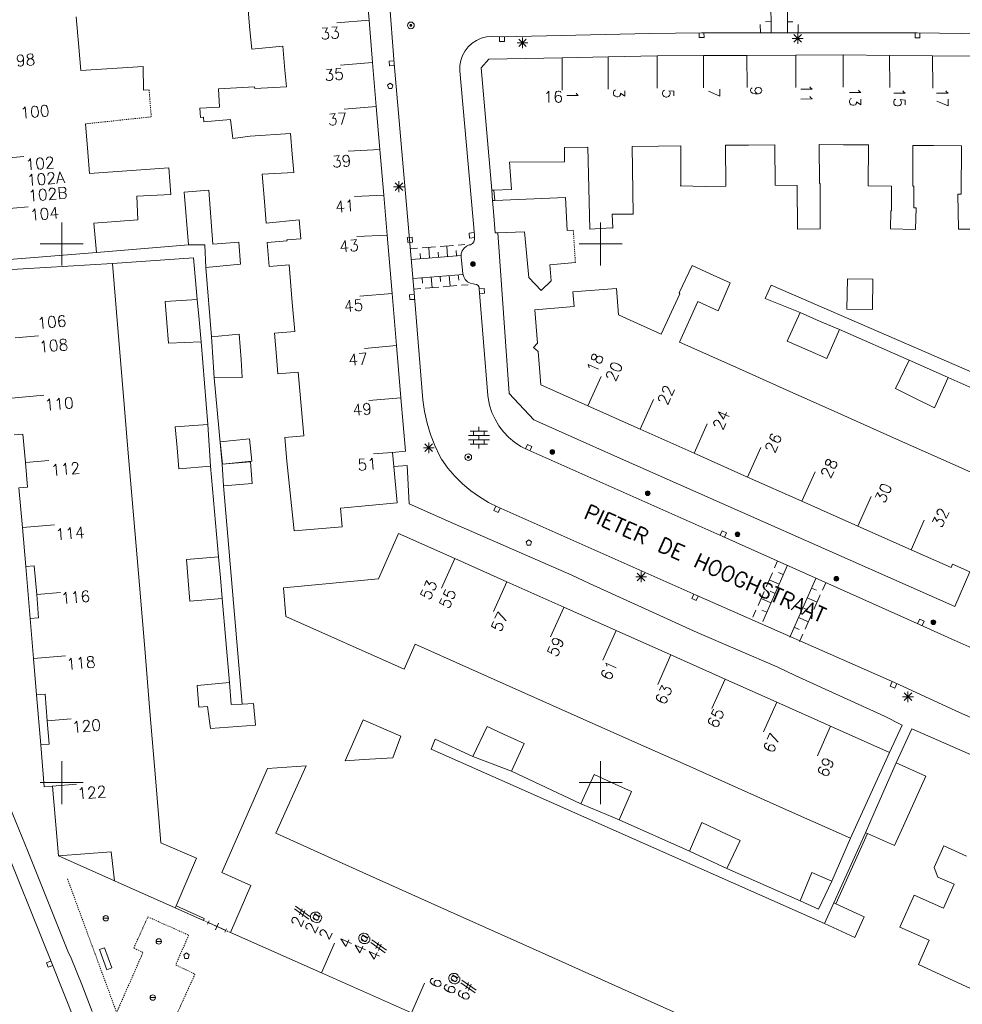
# Model space of a CAD drawing. Header units: millimetres. Extents: x 135944 to 142000, y 454200 to 456692.
# Tile 187 of 220: x 138146 to 138234, y 454679 to 454771. Entities that reach past the tile are written whole.
import ezdxf
from ezdxf.enums import TextEntityAlignment as Align

# ---------------------------------------------------------------- set-up
doc = ezdxf.new("R2010")
doc.units = ezdxf.units.MM
for name, pattern in [('TotaalGBKN2013X$0$DASHDOT', [1, 0.5, -0.25, 0, -0.25]), ('TotaalGBKN2013X$0$DIVIDE', [1.25, 0.5, -0.25, 0, -0.25, 0, -0.25]), ('TotaalGBKN2013X$0$DOT', [0.25, 0, -0.25]), ('TotaalGBKN2013X$0$HIDDEN', [0.375, 0.25, -0.125])]:
    doc.linetypes.add(name, pattern=pattern)
doc.layers.get('0').update_dxf_attribs({"color": 251})
doc.layers.add('TotaalGBKN2013X$0$GBKN binnenstad 2009$0$SEMANT_ SYMB_', color=251, linetype='Continuous')
doc.styles.add('TotaalGBKN2013X$0$TXT', font='txt.shx')

# ---------------------------------------------------------------- blocks, each defined once
blk = doc.blocks.new('TotaalGBKN2013X$0$A$C7E336BC7')
at = {"linetype": 'Continuous', "lineweight": 0}
for p, q in [((138215827, 454769605), (138215764, 454775797)), ((138217320, 454775888), (138217350, 454769576)), ((138178176, 454774763), (138178515, 454770770)), ((138180295, 454774233), (138180850, 454766762)), ((138167245, 454772445), (138167469, 454769879)), ((138151335, 454771100), (138151578, 454768285)), ((138178515, 454770770), (138175526, 454770517)), ((138178515, 454770770), (138178848, 454766840)), ((138215816, 454770641), (138215316, 454770636)), ((138217345, 454770628), (138217845, 454770631)), ((138167469, 454769879), (138167627, 454768076)), ((138190862, 454769242), (138204532, 454769550)), ((138204532, 454769550), (138209375, 454769605)), ((138209375, 454769605), (138211953, 454769597)), ((138211953, 454769597), (138221628, 454769617)), ((138214827, 454769603), (138214819, 454770374)), ((138218292, 454768591), (138218292, 454769591)), ((138218346, 454770370), (138218350, 454769581)), ((138221628, 454769617), (138229387, 454769592)), ((138229387, 454769592), (138252183, 454769334)), ((138187721, 454768306), (138188080, 454768635)), ((138188080, 454768635), (138188487, 454768901)), ((138188487, 454768901), (138188932, 454769096)), ((138188932, 454769096), (138189403, 454769216)), ((138189403, 454769216), (138189839, 454769257)), ((138189839, 454769257), (138190862, 454769242)), ((138192257, 454768676), (138193257, 454768676)), ((138192403, 454768322), (138193111, 454769030)), ((138193111, 454768322), (138192403, 454769030)), ((138192757, 454768176), (138192757, 454769176)), ((138217792, 454769091), (138218792, 454769091)), ((138217938, 454768737), (138218646, 454769445)), ((138218646, 454768737), (138217938, 454769445)), ((138151766, 454766104), (138151578, 454768285)), ((138167627, 454768076), (138170513, 454768357)), ((138170513, 454768357), (138170706, 454766141)), ((138187189, 454767496), (138187422, 454767923)), ((138187422, 454767923), (138187721, 454768306)), ((138178848, 454766840), (138175859, 454766587)), ((138178848, 454766840), (138179193, 454762776)), ((138186947, 454766557), (138187029, 454767037)), ((138187029, 454767037), (138187189, 454767496)), ((138188924, 454766359), (138189643, 454767147)), ((138189643, 454767147), (138196425, 454767293)), ((138196425, 454767293), (138200697, 454767384)), ((138196425, 454767293), (138196440, 454764294)), ((138200697, 454767384), (138205263, 454767476)), ((138200697, 454767384), (138200712, 454764385)), ((138205251, 454767476), (138205266, 454764477)), ((138205263, 454767476), (138209544, 454767495)), ((138209544, 454767495), (138213583, 454767513)), ((138209544, 454767495), (138209559, 454764496)), ((138213583, 454767513), (138218108, 454767534)), ((138213583, 454767513), (138213598, 454764514)), ((138218108, 454767534), (138222508, 454767548)), ((138218108, 454767534), (138218123, 454764535)), ((138222508, 454767548), (138222523, 454764549)), ((138222508, 454767548), (138226822, 454767512)), ((138226822, 454767512), (138226837, 454764513)), ((138226822, 454767512), (138230815, 454767477)), ((138230815, 454767477), (138230830, 454764478)), ((138230815, 454767477), (138235294, 454767433)), ((138157572, 454766488), (138151766, 454766104)), ((138157601, 454764294), (138157572, 454766488)), ((138170843, 454764584), (138170706, 454766141)), ((138180850, 454766762), (138182743, 454745086)), ((138186944, 454766071), (138186947, 454766557)), ((138188293, 454750827), (138186944, 454766071)), ((138189896, 454754983), (138188924, 454766359)), ((138158104, 454764315), (138157601, 454764294)), ((138164562, 454764411), (138167898, 454764583)), ((138164650, 454762713), (138164562, 454764411)), ((138167898, 454764583), (138167913, 454764434)), ((138167913, 454764434), (138170843, 454764584)), ((138162808, 454762618), (138164650, 454762713)), ((138162878, 454761742), (138162808, 454762618)), ((138179193, 454762776), (138176204, 454762523)), ((138179193, 454762776), (138179532, 454758783)), ((138163171, 454761777), (138162878, 454761742)), ((138163200, 454761344), (138163171, 454761777)), ((138165671, 454761565), (138163200, 454761344)), ((138165891, 454759801), (138165671, 454761565)), ((138152194, 454761152), (138152422, 454758511)), ((138167484, 454760000), (138165891, 454759801)), ((138171220, 454760270), (138167484, 454760000)), ((138171388, 454758333), (138171220, 454760270)), ((138179532, 454758783), (138176579, 454758617)), ((138179532, 454758783), (138179890, 454754545)), ((138198819, 454758980), (138196641, 454758960)), ((138196641, 454758960), (138196641, 454757640)), ((138199002, 454751361), (138198819, 454758980)), ((138202941, 454759065), (138205370, 454759092)), ((138203039, 454752781), (138202941, 454759065)), ((138207451, 454759116), (138205370, 454759092)), ((138207461, 454755401), (138207451, 454759116)), ((138213714, 454759188), (138211591, 454759163)), ((138211591, 454759163), (138211611, 454755364)), ((138216170, 454759215), (138213714, 454759188)), ((138216211, 454755462), (138216170, 454759215)), ((138220310, 454755621), (138220291, 454759227)), ((138220291, 454759227), (138222532, 454759209)), ((138222532, 454759209), (138224851, 454759191)), ((138224851, 454759191), (138224841, 454755400)), ((138230893, 454759142), (138228981, 454759157)), ((138228981, 454759157), (138228981, 454755372)), ((138233491, 454759121), (138230893, 454759142)), ((138233451, 454754631), (138233491, 454759121)), ((138143491, 454757862), (138146481, 454758118)), ((138152591, 454756549), (138152422, 454758511)), ((138171388, 454758333), (138171536, 454756639)), ((138159925, 454757067), (138152591, 454756549)), ((138160137, 454754589), (138159925, 454757067)), ((138196641, 454757640), (138191550, 454757583)), ((138191550, 454757583), (138191747, 454755049)), ((138171536, 454756639), (138168604, 454756473)), ((138168604, 454756473), (138168802, 454753942)), ((138161364, 454754824), (138163644, 454754988)), ((138163644, 454754988), (138164027, 454749980)), ((138180785, 454755321), (138181785, 454755321)), ((138180931, 454754967), (138181639, 454755675)), ((138181639, 454754967), (138180931, 454755675)), ((138181285, 454754821), (138181285, 454755821)), ((138189896, 454754983), (138190096, 454754990)), ((138189896, 454754983), (138189974, 454754031)), ((138190096, 454754990), (138191747, 454755049)), ((138190096, 454754990), (138190177, 454754040)), ((138209722, 454755330), (138207391, 454755401)), ((138207391, 454755401), (138207461, 454755401)), ((138211611, 454755364), (138209722, 454755330)), ((138218250, 454755430), (138216211, 454755462)), ((138218250, 454755430), (138218261, 454751374)), ((138220371, 454755610), (138220310, 454755621)), ((138220381, 454751408), (138220371, 454755610)), ((138224841, 454755400), (138226984, 454755365)), ((138226982, 454753091), (138226984, 454755365)), ((138228981, 454755372), (138229071, 454755370)), ((138229071, 454755370), (138229059, 454753352)), ((138156961, 454754440), (138160137, 454754589)), ((138156961, 454754440), (138157069, 454752228)), ((138161778, 454749912), (138161364, 454754824)), ((138179890, 454754545), (138177156, 454754413)), ((138179890, 454754545), (138180204, 454750827)), ((138189974, 454754031), (138190177, 454754040)), ((138190063, 454753031), (138189974, 454754031)), ((138190177, 454754040), (138196743, 454754329)), ((138196743, 454754329), (138196894, 454751266)), ((138233209, 454751373), (138233151, 454754631)), ((138233151, 454754631), (138233451, 454754631)), ((138143893, 454753191), (138146883, 454753447)), ((138168958, 454751945), (138168802, 454753942)), ((138226902, 454751394), (138226930, 454753091)), ((138226930, 454753091), (138226982, 454753091)), ((138229059, 454753352), (138229269, 454753348)), ((138229269, 454753348), (138229237, 454751356)), ((138157069, 454752228), (138152990, 454751936)), ((138172043, 454752255), (138168958, 454751945)), ((138172186, 454750487), (138172043, 454752255)), ((138190063, 454753031), (138190233, 454751038)), ((138201079, 454752771), (138203039, 454752781)), ((138201079, 454752771), (138201141, 454751481)), ((138150000, 454750000), (138150000, 454752000)), ((138152990, 454751936), (138153213, 454749217)), ((138196894, 454751266), (138197475, 454751292)), ((138201011, 454751501), (138199002, 454751361)), ((138200000, 454750000), (138200000, 454752000)), ((138201141, 454751481), (138201011, 454751501)), ((138218261, 454751374), (138220381, 454751408)), ((138229237, 454751356), (138226902, 454751394)), ((138235172, 454751385), (138233209, 454751373)), ((138170901, 454750391), (138172186, 454750487)), ((138170909, 454750292), (138170901, 454750391)), ((138180204, 454750827), (138177394, 454750707)), ((138180204, 454750827), (138180661, 454745405)), ((138188248, 454750210), (138188308, 454750413)), ((138188311, 454750460), (138188293, 454750827)), ((138188308, 454750413), (138188311, 454750460)), ((138190233, 454751038), (138190472, 454751046)), ((138192954, 454751126), (138190472, 454751046)), ((138190472, 454751046), (138191534, 454736109)), ((138193329, 454746894), (138192954, 454751126)), ((138148000, 454750000), (138150000, 454750000)), ((138150000, 454750000), (138152000, 454750000)), ((138150000, 454748000), (138150000, 454750000)), ((138153213, 454749217), (138161778, 454749912)), ((138163281, 454749933), (138161778, 454749912)), ((138163373, 454747833), (138163281, 454749933)), ((138164027, 454749980), (138166421, 454750161)), ((138166421, 454750161), (138166588, 454748117)), ((138169057, 454750134), (138170909, 454750292)), ((138169248, 454747902), (138169057, 454750134)), ((138182386, 454749548), (138183013, 454749599)), ((138183431, 454749633), (138184684, 454749735)), ((138184139, 454748687), (138184058, 454749684)), ((138185101, 454749769), (138186355, 454749870)), ((138185809, 454748823), (138185728, 454749819)), ((138186773, 454749904), (138187400, 454749955)), ((138187167, 454749362), (138187330, 454749602)), ((138187330, 454749602), (138187552, 454749789)), ((138187552, 454749789), (138187816, 454749908)), ((138187816, 454749908), (138187935, 454749936)), ((138187935, 454749936), (138188118, 454750043)), ((138188118, 454750043), (138188248, 454750210)), ((138198000, 454750000), (138200000, 454750000)), ((138200000, 454750000), (138202000, 454750000)), ((138200000, 454748000), (138200000, 454750000)), ((138153213, 454749217), (138144741, 454748540)), ((138154701, 454748199), (138162239, 454748705)), ((138162239, 454748705), (138162565, 454744833)), ((138182467, 454748552), (138187050, 454748923)), ((138183302, 454748619), (138183262, 454749118)), ((138184974, 454748755), (138184934, 454749253)), ((138186646, 454748891), (138186605, 454749389)), ((138187063, 454748797), (138187076, 454749087)), ((138187234, 454747244), (138187063, 454748797)), ((138187076, 454749087), (138187167, 454749362)), ((138154701, 454748199), (138144362, 454747585)), ((138154701, 454748199), (138155206, 454742168)), ((138166588, 454748117), (138163373, 454747833)), ((138163373, 454747833), (138163904, 454741391)), ((138171100, 454748060), (138169248, 454747902)), ((138171398, 454744570), (138171100, 454748060)), ((138197662, 454748268), (138195283, 454748075)), ((138195283, 454748075), (138195404, 454746584)), ((138208503, 454748006), (138207308, 454745463)), ((138210183, 454747234), (138208503, 454748006)), ((138187241, 454747182), (138182598, 454746802)), ((138183438, 454746871), (138183479, 454746372)), ((138184279, 454746940), (138184360, 454745943)), ((138185119, 454747008), (138185160, 454746510)), ((138185958, 454747077), (138186040, 454746080)), ((138186798, 454747146), (138186839, 454746648)), ((138187298, 454746962), (138187234, 454747244)), ((138187437, 454746709), (138187298, 454746962)), ((138187640, 454746502), (138187437, 454746709)), ((138194477, 454745694), (138193329, 454746894)), ((138210183, 454747234), (138212024, 454746387)), ((138222861, 454743951), (138222910, 454746774)), ((138222910, 454746774), (138225276, 454746733)), ((138225276, 454746733), (138225227, 454743911)), ((138183311, 454745857), (138182680, 454745805)), ((138184990, 454745994), (138183730, 454745891)), ((138186670, 454746132), (138185410, 454746029)), ((138187720, 454746218), (138187090, 454746166)), ((138187892, 454746359), (138187640, 454746502)), ((138188172, 454746290), (138187892, 454746359)), ((138188295, 454746285), (138188172, 454746290)), ((138188477, 454746252), (138188295, 454746285)), ((138188629, 454746146), (138188477, 454746252)), ((138188722, 454745986), (138188629, 454746146)), ((138188743, 454745836), (138188722, 454745986)), ((138189543, 454735943), (138188743, 454745836)), ((138195404, 454746584), (138194477, 454745694)), ((138197437, 454745544), (138201484, 454745873)), ((138201484, 454745873), (138201663, 454743409)), ((138212024, 454746387), (138210914, 454743798)), ((138215268, 454744938), (138215829, 454746181)), ((138215829, 454746181), (138241128, 454735215)), ((138180661, 454745405), (138177672, 454745152)), ((138180661, 454745405), (138181069, 454740565)), ((138182743, 454745086), (138183504, 454735543)), ((138197549, 454744210), (138197437, 454745544)), ((138207341, 454745374), (138205615, 454741644)), ((138207308, 454745463), (138207341, 454745374)), ((138218527, 454743629), (138215268, 454744938)), ((138159612, 454744650), (138162565, 454744833)), ((138159760, 454742722), (138159612, 454744650)), ((138162565, 454744833), (138162740, 454742952)), ((138171627, 454741882), (138171398, 454744570)), ((138193902, 454743903), (138197549, 454744210)), ((138209026, 454744670), (138207313, 454740886)), ((138210914, 454743798), (138209026, 454744670)), ((138225227, 454743911), (138222861, 454743951)), ((138194153, 454740803), (138193902, 454743903)), ((138201663, 454743409), (138202413, 454743074)), ((138205615, 454741644), (138202413, 454743074)), ((138217317, 454740968), (138218527, 454743629)), ((138218527, 454743629), (138220326, 454742851)), ((138155206, 454742168), (138155673, 454736609)), ((138159908, 454740795), (138159760, 454742722)), ((138162740, 454742952), (138162928, 454740925)), ((138220326, 454742851), (138222169, 454742053)), ((138145666, 454741298), (138147851, 454741482)), ((138166473, 454741637), (138163904, 454741391)), ((138164059, 454739042), (138163904, 454741391)), ((138166640, 454739273), (138166473, 454741637)), ((138169744, 454741721), (138171627, 454741882)), ((138169928, 454739568), (138169744, 454741721)), ((138222169, 454742053), (138220993, 454739365)), ((138222169, 454742053), (138228644, 454739214)), ((138162928, 454740925), (138159908, 454740795)), ((138163554, 454733251), (138162928, 454740925)), ((138181069, 454740565), (138178080, 454740312)), ((138181069, 454740565), (138181478, 454735710)), ((138193778, 454740380), (138194153, 454740803)), ((138194219, 454740016), (138193778, 454740380)), ((138207313, 454740886), (138212266, 454738675)), ((138219155, 454740166), (138217317, 454740968)), ((138170066, 454737953), (138169928, 454739568)), ((138194450, 454736919), (138194219, 454740016)), ((138220993, 454739365), (138219155, 454740166)), ((138164156, 454737571), (138164059, 454739042)), ((138166757, 454737618), (138166640, 454739273)), ((138212266, 454738675), (138217233, 454736457)), ((138227357, 454736578), (138228644, 454739214)), ((138228644, 454739214), (138230515, 454738381)), ((138164156, 454737571), (138166757, 454737618)), ((138164156, 454737571), (138164888, 454729552)), ((138171949, 454738114), (138170066, 454737953)), ((138172218, 454734964), (138171949, 454738114)), ((138198818, 454734973), (138200050, 454737709)), ((138230515, 454738381), (138232252, 454737607)), ((138232252, 454737607), (138230979, 454734775)), ((138232252, 454737607), (138238787, 454734657)), ((138198818, 454734973), (138194450, 454736919)), ((138145343, 454735700), (138148333, 454735952)), ((138155673, 454736609), (138156178, 454730592)), ((138189568, 454735733), (138189543, 454735943)), ((138189704, 454735041), (138189568, 454735733)), ((138191534, 454736109), (138193807, 454733688)), ((138217233, 454736457), (138222305, 454734193)), ((138229168, 454735676), (138227357, 454736578)), ((138172218, 454734964), (138172456, 454732177)), ((138181478, 454735710), (138178489, 454735457)), ((138181478, 454735710), (138181895, 454730752)), ((138183504, 454735543), (138183666, 454734454)), ((138189918, 454734369), (138189704, 454735041)), ((138198818, 454734973), (138203669, 454732812)), ((138203673, 454732821), (138204905, 454735557)), ((138230979, 454734775), (138229168, 454735676)), ((138183666, 454734454), (138183906, 454733380)), ((138190206, 454733725), (138189918, 454734369)), ((138222305, 454734193), (138227461, 454731891)), ((138160530, 454733017), (138163554, 454733251)), ((138160699, 454731074), (138160530, 454733017)), ((138163554, 454733251), (138163686, 454731334)), ((138183906, 454733380), (138184224, 454732326)), ((138188711, 454732620), (138188711, 454733020)), ((138190565, 454733118), (138190206, 454733725)), ((138190991, 454732555), (138190565, 454733118)), ((138193807, 454733688), (138201286, 454730330)), ((138208671, 454730584), (138209903, 454733320)), ((138146392, 454732360), (138145595, 454732290)), ((138146624, 454729726), (138146392, 454732360)), ((138172456, 454732177), (138170697, 454732027)), ((138184224, 454732326), (138184618, 454731298)), ((138187731, 454732220), (138189691, 454732220)), ((138187911, 454732620), (138189511, 454732620)), ((138188211, 454732220), (138188211, 454732620)), ((138188711, 454731820), (138188711, 454732220)), ((138189211, 454732220), (138189211, 454732620)), ((138191477, 454732044), (138190991, 454732555)), ((138203669, 454732812), (138208671, 454730584)), ((138163686, 454731334), (138163821, 454729360)), ((138164697, 454731623), (138167434, 454731926)), ((138164926, 454729556), (138164697, 454731623)), ((138167434, 454731926), (138167655, 454729847)), ((138170697, 454732027), (138170892, 454729841)), ((138183701, 454730733), (138184409, 454731441)), ((138184409, 454730733), (138183701, 454731441)), ((138184055, 454730587), (138184055, 454731587)), ((138184618, 454731298), (138185085, 454730302)), ((138187731, 454731820), (138189691, 454731820)), ((138187911, 454731420), (138189511, 454731420)), ((138188211, 454731420), (138188211, 454731820)), ((138188711, 454731020), (138188711, 454731420)), ((138189211, 454731420), (138189211, 454731820)), ((138192018, 454731592), (138191477, 454732044)), ((138192607, 454731203), (138192018, 454731592)), ((138193236, 454730884), (138192607, 454731203)), ((138227461, 454731891), (138232332, 454729717)), ((138156178, 454730592), (138156689, 454724489)), ((138160868, 454729132), (138160699, 454731074)), ((138180675, 454730659), (138178919, 454730509)), ((138181895, 454730752), (138180689, 454730651)), ((138180689, 454730651), (138180810, 454729346)), ((138183555, 454731087), (138184555, 454731087)), ((138185085, 454730302), (138185238, 454730011)), ((138211330, 454722856), (138193236, 454730884)), ((138201286, 454730330), (138232879, 454716339)), ((138208671, 454730584), (138213644, 454728369)), ((138213640, 454728360), (138214872, 454731096)), ((138146624, 454729726), (138148791, 454729909)), ((138146624, 454729726), (138146827, 454727421)), ((138163821, 454729360), (138160868, 454729132)), ((138164563, 454720965), (138163821, 454729360)), ((138164888, 454729552), (138167525, 454729763)), ((138164888, 454729552), (138165021, 454727541)), ((138167655, 454729847), (138164926, 454729556)), ((138167525, 454729763), (138167671, 454727771)), ((138170892, 454729841), (138171554, 454723362)), ((138182043, 454729432), (138180810, 454729346)), ((138181122, 454725981), (138180810, 454729346)), ((138182250, 454725892), (138182043, 454729432)), ((138185238, 454730011), (138185825, 454729204)), ((138232332, 454729717), (138237660, 454727338)), ((138185825, 454729204), (138186476, 454728446)), ((138186476, 454728446), (138187184, 454727743)), ((138218675, 454726128), (138219907, 454728864)), ((138167671, 454727771), (138165021, 454727541)), ((138165021, 454727541), (138166734, 454707288)), ((138187184, 454727743), (138187947, 454727098)), ((138213644, 454728369), (138218675, 454726128)), ((138146827, 454727421), (138146030, 454727351)), ((138146347, 454723671), (138146030, 454727351)), ((138187947, 454727098), (138188759, 454726517)), ((138175864, 454725482), (138181122, 454725981)), ((138186357, 454724058), (138182250, 454725892)), ((138188759, 454726517), (138189615, 454726003)), ((138189615, 454726003), (138190506, 454725560)), ((138218675, 454726128), (138223863, 454723816)), ((138223863, 454723816), (138225095, 454726552)), ((138176022, 454723751), (138175864, 454725482)), ((138190506, 454725560), (138208878, 454717396)), ((138146355, 454723672), (138149345, 454723924)), ((138156689, 454724489), (138157207, 454718325)), ((138197342, 454719243), (138186357, 454724058)), ((138228806, 454721615), (138230038, 454724351)), ((138146657, 454720065), (138146347, 454723671)), ((138171554, 454723362), (138176022, 454723751)), ((138181257, 454723130), (138179379, 454718921)), ((138186472, 454720801), (138181257, 454723130)), ((138223863, 454723816), (138228806, 454721615)), ((138229662, 454714653), (138211330, 454722856)), ((138228806, 454721615), (138232518, 454719961)), ((138161574, 454720714), (138164563, 454720965)), ((138161737, 454718771), (138161574, 454720714)), ((138164563, 454720965), (138164726, 454719022)), ((138186473, 454720803), (138185251, 454718064)), ((138191300, 454718645), (138186472, 454720801)), ((138216135, 454719922), (138216421, 454720577)), ((138232518, 454719961), (138232661, 454720278)), ((138232661, 454720278), (138234279, 454719560)), ((138147455, 454720132), (138146657, 454720065)), ((138146657, 454720065), (138147065, 454715223)), ((138147679, 454717456), (138147455, 454720132)), ((138203409, 454718744), (138204117, 454719452)), ((138204117, 454718744), (138203409, 454719452)), ((138203763, 454718598), (138203763, 454719598)), ((138215048, 454714945), (138217337, 454720176)), ((138215372, 454718179), (138215944, 454719487)), ((138216955, 454719304), (138216497, 454719504)), ((138232879, 454716339), (138234279, 454719560)), ((138161900, 454716828), (138161737, 454718771)), ((138164726, 454719022), (138164889, 454717079)), ((138170591, 454718088), (138179379, 454718921)), ((138191292, 454718627), (138190070, 454715888)), ((138196588, 454716284), (138191300, 454718645)), ((138198985, 454718476), (138197342, 454719243)), ((138208978, 454713922), (138198985, 454718476)), ((138203263, 454719098), (138204263, 454719098)), ((138216574, 454718432), (138215658, 454718833)), ((138219982, 454718962), (138217559, 454713509)), ((138220896, 454718556), (138220593, 454717874)), ((138147679, 454717456), (138149878, 454717641)), ((138147679, 454717456), (138147861, 454715290)), ((138157207, 454718325), (138157700, 454712449)), ((138170790, 454715417), (138170591, 454718088)), ((138214609, 454716436), (138215181, 454717743)), ((138216193, 454717560), (138215735, 454717761)), ((138219578, 454718053), (138220035, 454717849)), ((138164889, 454717079), (138161900, 454716828)), ((138164889, 454717079), (138165554, 454709281)), ((138208878, 454717396), (138227276, 454709278)), ((138215811, 454716689), (138214895, 454717090)), ((138219175, 454717144), (138220088, 454716738)), ((138220391, 454717419), (138219785, 454716056)), ((138196579, 454716264), (138195357, 454713525)), ((138201438, 454714118), (138196588, 454716284)), ((138214132, 454715345), (138214418, 454716000)), ((138215430, 454715817), (138214972, 454716017)), ((138218771, 454716235), (138219227, 454716032)), ((138147861, 454715290), (138147065, 454715223)), ((138147065, 454715223), (138147376, 454711530)), ((138181761, 454710521), (138170790, 454715417)), ((138218367, 454715327), (138219281, 454714920)), ((138219583, 454715601), (138218978, 454714239)), ((138201435, 454714110), (138200213, 454711371)), ((138206517, 454711850), (138201438, 454714118)), ((138216434, 454710702), (138208978, 454713922)), ((138217963, 454714417), (138218420, 454714214)), ((138218776, 454713784), (138218473, 454713103)), ((138232240, 454713464), (138229662, 454714653)), ((138247924, 454706532), (138232240, 454713464)), ((138157700, 454712449), (138158191, 454706590)), ((138182800, 454712849), (138181761, 454710521)), ((138182800, 454712849), (138187785, 454710626)), ((138147376, 454711530), (138150366, 454711782)), ((138147376, 454711530), (138147660, 454708155)), ((138206521, 454711859), (138205299, 454709120)), ((138211551, 454709602), (138206517, 454711850)), ((138187785, 454710626), (138192975, 454708310)), ((138218058, 454709929), (138216434, 454710702)), ((138165554, 454709281), (138162554, 454709028)), ((138165554, 454709281), (138165725, 454707251)), ((138211551, 454709602), (138210329, 454706863)), ((138216348, 454707459), (138211551, 454709602)), ((138226338, 454706173), (138218058, 454709929)), ((138227276, 454709278), (138232970, 454706658)), ((138162554, 454709028), (138162725, 454706998)), ((138192975, 454708310), (138197827, 454706146)), ((138228170, 454707615), (138228878, 454708323)), ((138228878, 454707615), (138228170, 454708323)), ((138228524, 454707469), (138228524, 454708469)), ((138148457, 454708222), (138147660, 454708155)), ((138147660, 454708155), (138148050, 454703514)), ((138148665, 454705732), (138148457, 454708222)), ((138216348, 454707459), (138215126, 454704720)), ((138221339, 454705230), (138216348, 454707459)), ((138228024, 454707969), (138229024, 454707969)), ((138158191, 454706590), (138158706, 454700449)), ((138162725, 454706998), (138163533, 454707050)), ((138163533, 454707050), (138163806, 454705024)), ((138165725, 454707251), (138166734, 454707288)), ((138167801, 454707328), (138166734, 454707288)), ((138167968, 454705341), (138167801, 454707328)), ((138232970, 454706658), (138245509, 454701069)), ((138148665, 454705732), (138150863, 454705917)), ((138148665, 454705732), (138148848, 454703581)), ((138176295, 454702018), (138177964, 454705830)), ((138177964, 454705830), (138179390, 454705204)), ((138197827, 454706146), (138202906, 454703880)), ((138227971, 454705346), (138226338, 454706173)), ((138163806, 454705024), (138167968, 454705341)), ((138179390, 454705204), (138181458, 454704296)), ((138189480, 454705207), (138188149, 454702418)), ((138191002, 454704510), (138189480, 454705207)), ((138221339, 454705230), (138220117, 454702491)), ((138226797, 454702793), (138221339, 454705230)), ((138226797, 454702793), (138227971, 454705346)), ((138228881, 454705002), (138227417, 454701832)), ((138249836, 454695787), (138228881, 454705002)), ((138181458, 454704296), (138180717, 454702304)), ((138184271, 454703114), (138184651, 454704021)), ((138184651, 454704021), (138188149, 454702418)), ((138192902, 454703640), (138191002, 454704510)), ((138202906, 454703880), (138207931, 454701639)), ((138148848, 454703581), (138148050, 454703514)), ((138148050, 454703514), (138148379, 454699616)), ((138220771, 454686924), (138184271, 454703114)), ((138191725, 454701047), (138192902, 454703640)), ((138150000, 454700000), (138150000, 454702000)), ((138178019, 454702130), (138176295, 454702018)), ((138180717, 454702304), (138178019, 454702130)), ((138189937, 454701732), (138188149, 454702418)), ((138200000, 454700000), (138200000, 454702000)), ((138226797, 454702793), (138223204, 454694826)), ((138169097, 454701299), (138164868, 454691657)), ((138172668, 454701560), (138169097, 454701299)), ((138169854, 454695290), (138172668, 454701560)), ((138191725, 454701047), (138189937, 454701732)), ((138198184, 454698029), (138191725, 454701047)), ((138207931, 454701639), (138212755, 454699487)), ((138227417, 454701832), (138225398, 454697202)), ((138227417, 454701832), (138230191, 454700600)), ((138158706, 454700449), (138159211, 454694423)), ((138199396, 454700742), (138198184, 454698029)), ((138201072, 454699982), (138199396, 454700742)), ((138230191, 454700600), (138228095, 454695990)), ((138146870, 454693640), (138144363, 454699747)), ((138148000, 454700000), (138150000, 454700000)), ((138148379, 454699616), (138149147, 454699681)), ((138149127, 454699679), (138151369, 454699868)), ((138149147, 454699681), (138149698, 454693205)), ((138150000, 454700000), (138152000, 454700000)), ((138150000, 454698000), (138150000, 454700000)), ((138198000, 454700000), (138200000, 454700000)), ((138200000, 454700000), (138202000, 454700000)), ((138200000, 454698000), (138200000, 454700000)), ((138202874, 454699165), (138201072, 454699982)), ((138201722, 454696557), (138202874, 454699165)), ((138212755, 454699487), (138217813, 454697231)), ((138142690, 454699070), (138149090, 454683240)), ((138199953, 454697293), (138198184, 454698029)), ((138201722, 454696557), (138199953, 454697293)), ((138208265, 454693629), (138201722, 454696557)), ((138217813, 454697231), (138223204, 454694826)), ((138225398, 454697202), (138224588, 454695346)), ((138209393, 454696287), (138208265, 454693629)), ((138211218, 454695444), (138209393, 454696287)), ((138228095, 454695990), (138227262, 454694159)), ((138178274, 454691513), (138169854, 454695290)), ((138212967, 454694636), (138211218, 454695444)), ((138211718, 454692014), (138212967, 454694636)), ((138221452, 454690863), (138223204, 454694826)), ((138224588, 454695346), (138221648, 454688832)), ((138224770, 454695265), (138221829, 454688749)), ((138224588, 454695346), (138224770, 454695265)), ((138227262, 454694159), (138224770, 454695265)), ((138162513, 454692974), (138159211, 454694423)), ((138230953, 454692106), (138231847, 454694119)), ((138231847, 454694119), (138233963, 454693180)), ((138150580, 454684350), (138146870, 454693640)), ((138149698, 454693205), (138154579, 454693566)), ((138149698, 454693205), (138154912, 454690878)), ((138154579, 454693566), (138154912, 454690878)), ((138160606, 454688562), (138162513, 454692974)), ((138209992, 454692821), (138208265, 454693629)), ((138211718, 454692014), (138209992, 454692821)), ((138218509, 454689012), (138211718, 454692014)), ((138231299, 454691229), (138230953, 454692106)), ((138164868, 454691657), (138167533, 454690446)), ((138186707, 454687729), (138178274, 454691513)), ((138218509, 454689012), (138219602, 454691647)), ((138219602, 454691647), (138221452, 454690863)), ((138232801, 454690563), (138231299, 454691229)), ((138160527, 454688379), (138154912, 454690878)), ((138167533, 454690446), (138165671, 454686070)), ((138221452, 454690863), (138220218, 454688245)), ((138231813, 454688336), (138232801, 454690563)), ((138229088, 454689545), (138227770, 454686574)), ((138231813, 454688336), (138229088, 454689545)), ((138160527, 454688379), (138160606, 454688562)), ((138160527, 454688379), (138163146, 454687213)), ((138160606, 454688562), (138163224, 454687385)), ((138220218, 454688245), (138218509, 454689012)), ((138220771, 454686924), (138221648, 454688832)), ((138221648, 454688832), (138221829, 454688749)), ((138224458, 454687540), (138221829, 454688749)), ((138153838, 454687406), (138154338, 454687406)), ((138163224, 454687385), (138163146, 454687213)), ((138194870, 454684067), (138186707, 454687729)), ((138223581, 454685632), (138224458, 454687540)), ((138163528, 454686846), (138163674, 454687168)), ((138163601, 454687007), (138165215, 454686276)), ((138164262, 454686319), (138164554, 454686964)), ((138165142, 454686115), (138165288, 454686437)), ((138220771, 454686924), (138223581, 454685632)), ((138227770, 454686574), (138230494, 454685365)), ((138174102, 454682334), (138165671, 454686070)), ((138158757, 454685250), (138159257, 454685250)), ((138174107, 454682346), (138175326, 454685088)), ((138229488, 454683098), (138230494, 454685365)), ((138150864, 454683698), (138150580, 454684350)), ((138151878, 454681245), (138150864, 454683698)), ((138203187, 454680336), (138194870, 454684067)), ((138149090, 454683240), (138151190, 454677940)), ((138237221, 454679534), (138229488, 454683098)), ((138182458, 454678632), (138174102, 454682334)), ((138152817, 454678762), (138151878, 454681245)), ((138182455, 454678625), (138183674, 454681367)), ((138158199, 454680046), (138158699, 454680046)), ((138211604, 454676560), (138203187, 454680336))]:
    blk.add_line(p, q, dxfattribs=at)
at = {"linetype": 'TotaalGBKN2013X$0$DIVIDE', "lineweight": 0}
for p, q in [((138158309, 454761803), (138158104, 454764315)), ((138152194, 454761152), (138158309, 454761803)), ((138197662, 454748268), (138197475, 454751292))]:
    blk.add_line(p, q, dxfattribs=at)
at = {"linetype": 'TotaalGBKN2013X$0$DASHDOT', "lineweight": 0}
blk.add_line((138157540, 454672021), (138150536, 454691055), dxfattribs=at)
at = {"linetype": 'TotaalGBKN2013X$0$HIDDEN', "lineweight": 0}
for p, q in [((138156681, 454684630), (138157993, 454687538)), ((138157993, 454687538), (138161775, 454685837)), ((138161775, 454685837), (138160583, 454683078)), ((138157540, 454684232), (138156681, 454684630)), ((138155135, 454678738), (138157540, 454684232)), ((138160583, 454683078), (138162362, 454682217)), ((138162362, 454682217), (138159855, 454676662))]:
    blk.add_line(p, q, dxfattribs=at)
at = {"linetype": 'TotaalGBKN2013X$0$DOT', "lineweight": 0}
blk.add_line((138163146, 454687213), (138165671, 454686070), dxfattribs=at)
at = {"linetype": 'Continuous', "lineweight": 0}
for points in [[(138209147, 454769605), (138209148, 454769155), (138209598, 454769156), (138209597, 454769606)], [(138229188, 454769596), (138229181, 454769146), (138229631, 454769139), (138229638, 454769589)], [(138190629, 454769243), (138190630, 454768793), (138191080, 454768794), (138191079, 454769244)], [(138180834, 454767006), (138180385, 454766976), (138180415, 454766527), (138180864, 454766557)], [(138180342, 454764440), (138180635, 454764440), (138180738, 454764758), (138180488, 454764940), (138180238, 454764758), (138180342, 454764440)], [(138182561, 454750183), (138182529, 454750632), (138182080, 454750600), (138182112, 454750151), (138182561, 454750183)], [(138188244, 454751053), (138187797, 454751001), (138187848, 454750554), (138188295, 454750606)], [(138188786, 454745387), (138189235, 454745425), (138189196, 454745873), (138188748, 454745835)], [(138182728, 454745311), (138182279, 454745281), (138182309, 454744832), (138182758, 454744862)], [(138193441, 454730790), (138193630, 454731198), (138193222, 454731388), (138193033, 454730979)], [(138190268, 454725669), (138190083, 454725259), (138190493, 454725073), (138190678, 454725484)], [(138211510, 454722773), (138211699, 454723181), (138211291, 454723371), (138211102, 454722962)], [(138193195, 454722043), (138193488, 454722043), (138193591, 454722361), (138193341, 454722543), (138193091, 454722361), (138193195, 454722043)], [(138208648, 454717502), (138208463, 454717092), (138208873, 454716906), (138209058, 454717317)], [(138229831, 454714575), (138230020, 454714983), (138229612, 454715173), (138229423, 454714764)], [(138227071, 454709373), (138226886, 454708963), (138227296, 454708777), (138227481, 454709188)], [(138154647, 454682795), (138153965, 454684671), (138153495, 454684500), (138154177, 454682624), (138154647, 454682795)], [(138161435, 454683682), (138161728, 454683682), (138161831, 454684000), (138161581, 454684182), (138161331, 454684000), (138161435, 454683682)], [(138149007, 454683449), (138148589, 454683282), (138148756, 454682864), (138149174, 454683031)]]:
    blk.add_lwpolyline(points, dxfattribs=at)
for centre, radius in [((138182403, 454770296), 310), ((138182403, 454770296), 95), ((138182403, 454770296), 35), ((138182403, 454770296), 22.4), ((138188160, 454748138), 215), ((138188160, 454748138), 155), ((138188160, 454748138), 95), ((138188160, 454748138), 35), ((138187727, 454730216), 310), ((138187727, 454730216), 95), ((138187727, 454730216), 35), ((138187727, 454730216), 22.4), ((138195524, 454730693), 215), ((138195524, 454730693), 155), ((138195524, 454730693), 95), ((138195524, 454730693), 35), ((138204372, 454726857), 215), ((138204372, 454726857), 155), ((138204372, 454726857), 95), ((138204372, 454726857), 35), ((138212705, 454723056), 215), ((138212705, 454723056), 155), ((138212705, 454723056), 95), ((138212705, 454723056), 35), ((138221881, 454718927), 215), ((138221881, 454718927), 155), ((138221881, 454718927), 95), ((138221881, 454718927), 35), ((138230884, 454714889), 215), ((138230884, 454714889), 155), ((138230884, 454714889), 95), ((138230884, 454714889), 35), ((138154088, 454687406), 250), ((138159007, 454685250), 250), ((138158449, 454680046), 250)]:
    blk.add_circle(centre, radius, dxfattribs=at)
at = {"linetype": 'Continuous', "lineweight": 0, "style": 'TotaalGBKN2013X$0$TXT'}
for s, rotation, p in [('33', 4.8381, (138175793, 454769648)), ('35', 4.8381, (138176174, 454765811)), ('37', 4.8381, (138176494, 454761670)), ('39', 4.8381, (138176874, 454757769)), ('41', 4.8381, (138177171, 454753596)), ('43', 4.8381, (138177562, 454749898)), ('45', 4.8381, (138177977, 454744363)), ('47', 4.8381, (138178398, 454739372)), ('49', 4.8381, (138178778, 454734724)), ('51', 4.8382, (138179247, 454729632)), ('53', 65.9496, (138184417, 454718715)), ('55', 65.9496, (138186177, 454717918)), ('57', 65.9496, (138190995, 454715764)), ('59', 65.9496, (138196197, 454713438)), ('61', 65.9496, (138201147, 454711243)), ('63', 65.9496, (138206227, 454708980)), ('65', 65.9496, (138211058, 454706807)), ('67', 65.9496, (138216248, 454704504)), ('69', 65.9496, (138221257, 454702257))]:
    blk.add_text(s, height=1054, rotation=rotation, dxfattribs=at).set_placement(p, align=Align.MIDDLE_RIGHT)
for s, rotation, p in [('98', 4.8928, (138145740, 454766999)), ('16', 0.881, (138194706, 454763652)), ('1', 270.2629, (138197402, 454764285)), ('3', 270.2629, (138201718, 454764442)), ('5', 270.2629, (138206272, 454764414)), ('7', 270.2629, (138210536, 454764503)), ('9', 270.2629, (138214436, 454764671)), ('11', 270.2629, (138219095, 454764861)), ('13', 270.2629, (138223619, 454764557)), ('15', 270.2629, (138227726, 454764492)), ('17', 270.2629, (138231709, 454764489)), ('100', 4.8928, (138146164, 454762165)), ('102', 4.8928, (138146640, 454757355)), ('102A', 4.8928, (138146764, 454755910)), ('102B', 4.8928, (138146888, 454754465)), ('104', 4.8928, (138147048, 454752681)), ('106', 4.8155, (138147737, 454742651)), ('108', 4.8155, (138147900, 454740455)), ('18', 65.7727, (138199117, 454738137)), ('20', 65.7682, (138200878, 454737347)), ('22', 65.7682, (138205695, 454735167)), ('110', 4.8155, (138148411, 454735053)), ('24', 65.7682, (138210825, 454732855)), ('26', 65.7682, (138215652, 454730703)), ('112', 4.8155, (138149006, 454728998)), ('28', 65.7682, (138220839, 454728367)), ('30', 65.7682, (138225877, 454726067)), ('32', 65.7682, (138231174, 454723770)), ('114', 4.8155, (138149423, 454723025)), ('116', 4.8155, (138149937, 454717097)), ('118', 4.8155, (138150436, 454710997)), ('120', 4.8155, (138150941, 454705142)), ('122', 4.8155, (138151447, 454698969)), ('2#', 66.0475, (138171682, 454686695)), ('2@', 66.0475, (138172989, 454686114)), ('2', 66.033, (138174295, 454685531)), ('4', 66.0475, (138176155, 454684730)), ('4@', 66.0475, (138177461, 454684148)), ('4#', 66.0475, (138178769, 454683568)), ('6', 66.0475, (138184504, 454681009)), ('6@', 66.0475, (138185809, 454680425)), ('6#', 66.0475, (138187117, 454679845))]:
    blk.add_text(s, height=1054, rotation=rotation, dxfattribs=at).set_placement(p, align=Align.MIDDLE_LEFT)
blk.add_text('PIETER DE HOOGHSTRAAT', height=1400, rotation=336.11944, dxfattribs=at).set_placement((138198351, 454724594))

msp = doc.modelspace()

# ---------------------------------------------------------------- block references
at = {"layer": 'TotaalGBKN2013X$0$GBKN binnenstad 2009$0$SEMANT_ SYMB_', "xscale": 0.0009999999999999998, "yscale": 0.0009999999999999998, "zscale": 0.0009999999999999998}
msp.add_blockref('TotaalGBKN2013X$0$A$C7E336BC7', (0, 0), dxfattribs=at)

doc.saveas('drawing.dxf')
